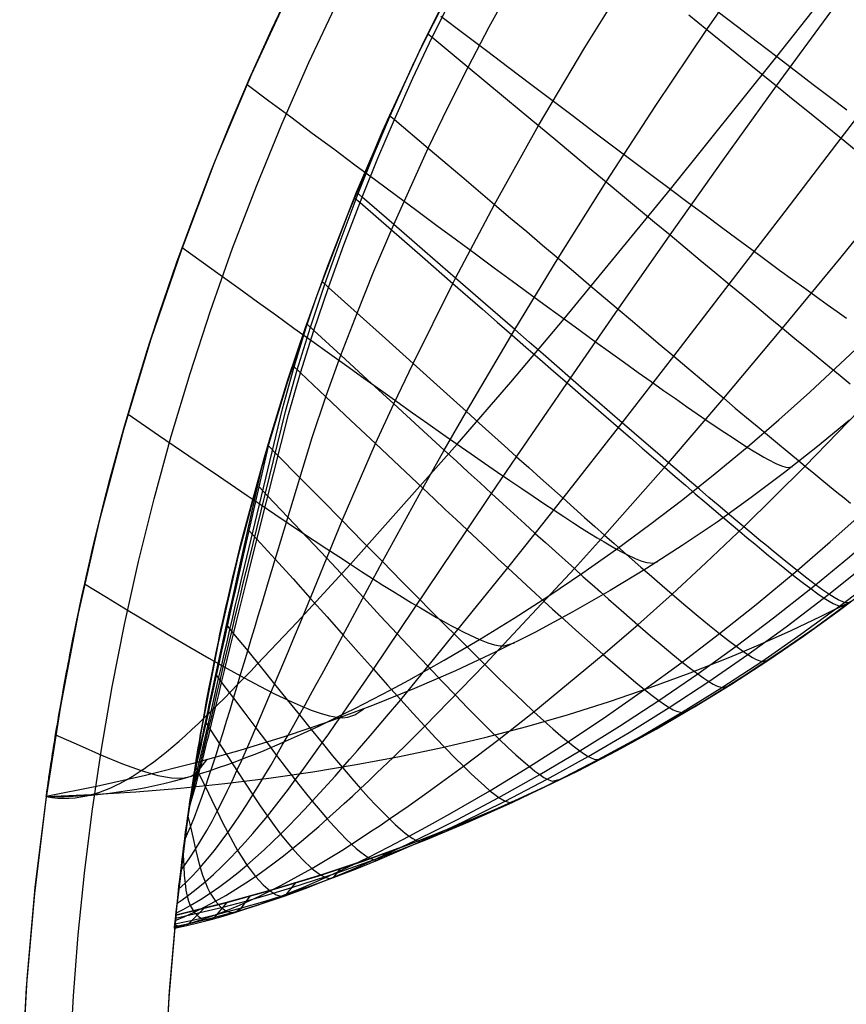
# Model space of a CAD drawing. Header units: millimetres. Extents: x -58 to 58, y -58 to 57.
# Tile 7 of 40: x -58 to -40, y 4 to 24. Entities that reach past the tile are written whole.
import ezdxf

# ---------------------------------------------------------------- set-up
doc = ezdxf.new("R2010")
doc.units = ezdxf.units.MM
doc.header["$MEASUREMENT"] = 0
doc.layers.add('Predefinito', color=5, linetype='Continuous')

msp = doc.modelspace()

# ---------------------------------------------------------------- linework, layer by layer
at = {"layer": 'Predefinito', "extrusion": (0.459919, 0.537098, 0.707107)}
for points in [[(50.868, 133.975), (50.178, 135.12), (49.511, 136.277), (48.868, 137.446), (48.249, 138.626), (47.653, 139.819), (47.082, 141.023), (46.534, 142.239), (46.011, 143.467), (45.512, 144.707), (45.037, 145.957), (44.589, 147.212), (44.166, 148.472), (43.769, 149.738), (43.396, 151.008), (43.048, 152.283), (42.723, 153.563), (42.143, 156.136), (41.65, 158.727), (41.239, 161.334), (40.905, 163.956), (40.642, 166.592), (40.443, 169.241), (40.302, 171.898), (40.211, 174.555), (40.149, 179.86), (40.182, 182.509), (40.269, 185.154), (40.419, 187.796), (40.642, 190.433), (40.947, 193.065), (41.134, 194.379), (41.345, 195.691), (41.581, 197.002), (41.844, 198.312), (42.135, 199.619), (42.453, 200.922), (42.798, 202.213), (43.171, 203.494), (43.572, 204.764), (44, 206.022), (44.457, 207.27), (44.942, 208.507), (45.456, 209.732), (45.998, 210.946), (46.567, 212.15), (47.165, 213.342), (47.79, 214.523), (48.443, 215.694)], [(44.755, 215.87), (44.15, 214.667), (43.573, 213.455), (43.022, 212.233), (42.498, 211.003), (42.001, 209.763), (41.531, 208.514), (41.087, 207.256), (40.67, 205.989), (40.279, 204.713), (39.913, 203.428), (39.574, 202.135), (39.259, 200.833), (38.969, 199.522), (38.704, 198.203), (38.462, 196.88), (38.245, 195.556), (37.879, 192.906), (37.598, 190.255), (37.392, 187.603), (37.255, 184.949), (37.176, 182.295), (37.149, 179.64), (37.215, 174.328), (37.307, 171.67), (37.446, 169.013), (37.641, 166.354), (37.898, 163.694), (38.223, 161.035), (38.621, 158.394), (39.095, 155.778), (39.648, 153.187), (40.284, 150.623), (41.006, 148.086), (41.399, 146.829), (41.815, 145.578), (42.253, 144.334), (42.714, 143.098), (43.199, 141.869), (43.706, 140.648), (44.237, 139.434), (44.792, 138.228), (45.371, 137.029), (45.973, 135.838), (46.6, 134.655), (47.251, 133.48)], [(48.443, 215.694), (47.341, 218.042), (46.177, 220.342), (44.955, 222.589), (43.675, 224.778)], [(42.85, 219.514), (43.823, 217.71), (44.755, 215.87)]]:
    msp.add_lwpolyline(points, dxfattribs=at)
at = {"layer": 'Predefinito'}
for points in [[(-48.257, 25.327), (-49.103, 23.647), (-49.89, 21.938), (-50.617, 20.203), (-51.284, 18.444), (-51.89, 16.662), (-52.435, 14.861), (-52.916, 13.043), (-53.335, 11.208), (-53.69, 9.361), (-53.981, 7.502), (-54.208, 5.634), (-54.37, 3.76), (-54.468, 1.881)], [(-51.806, 24.948), (-52.636, 23.145), (-53.403, 21.315), (-54.107, 19.459), (-54.747, 17.58), (-55.321, 15.679), (-55.829, 13.761), (-56.271, 11.825), (-56.645, 9.876), (-56.953, 7.915), (-57.192, 5.945), (-57.363, 3.967), (-57.466, 1.985)], [(-56.444, 2.519), (-56.373, 3.793), (-56.271, 5.077), (-56.14, 6.368), (-55.977, 7.667), (-55.783, 8.971), (-55.557, 10.281), (-55.298, 11.594), (-55.005, 12.911), (-54.679, 14.228), (-54.319, 15.546), (-53.925, 16.864), (-53.496, 18.179), (-53.032, 19.49), (-52.533, 20.797), (-51.999, 22.098), (-51.43, 23.391), (-50.827, 24.676)], [(-40.086, 15.882), (-40.76, 15.325), (-41.447, 14.783), (-42.148, 14.256), (-42.864, 13.743), (-43.595, 13.247), (-44.343, 12.766), (-45.108, 12.302), (-45.89, 11.855), (-46.691, 11.426), (-47.511, 11.014), (-48.352, 10.621), (-49.213, 10.246), (-50.096, 9.891), (-51.001, 9.556), (-51.929, 9.24), (-52.881, 8.945), (-53.858, 8.671), (-54.86, 8.419), (-55.888, 8.189), (-56.943, 7.981)], [(-40.086, 15.882), (-40.76, 15.325), (-41.447, 14.783), (-42.148, 14.256), (-42.864, 13.743), (-43.595, 13.247), (-44.343, 12.766), (-45.108, 12.302), (-45.89, 11.855), (-46.691, 11.426), (-47.511, 11.014), (-48.352, 10.621), (-49.213, 10.246), (-50.096, 9.891), (-51.001, 9.556), (-51.929, 9.24), (-52.881, 8.945), (-53.858, 8.671), (-54.86, 8.419), (-55.888, 8.189), (-56.943, 7.981)], [(-54.223, 5.487), (-53.202, 5.742), (-52.202, 6.018), (-51.225, 6.315), (-50.269, 6.633), (-49.334, 6.971), (-48.42, 7.329), (-47.526, 7.705), (-46.652, 8.101), (-45.797, 8.515), (-44.961, 8.946), (-44.145, 9.395), (-43.346, 9.86), (-42.565, 10.341), (-41.801, 10.837), (-41.054, 11.348), (-40.324, 11.874), (-39.609, 12.412)], [(-56.943, 7.981), (-57.179, 6.071), (-57.35, 4.154), (-57.457, 2.233), (-57.499, 0.31)], [(-54.223, 5.487), (-54.361, 3.891), (-54.452, 2.291)]]:
    msp.add_lwpolyline(points, dxfattribs=at)
at = {"layer": 'Predefinito', "extrusion": (0.878549, 0.273931, -0.391297)}
msp.add_lwpolyline([(30.223, 8.838), (30.21, 8.855)], dxfattribs=at)
at = {"layer": 'Predefinito', "extrusion": (0.892991, 0.246307, -0.376696)}
msp.add_lwpolyline([(27.978, 9.189), (27.914, 9.277)], dxfattribs=at)
at = {"layer": 'Predefinito', "extrusion": (0.908712, 0.215606, -0.35743)}
msp.add_lwpolyline([(25.459, 9.849), (25.357, 10.002)], dxfattribs=at)
at = {"layer": 'Predefinito', "extrusion": (0.257173, 0.960526, -0.106073)}
msp.add_lwpolyline([(45.224, 259.647), (41.489, 258.167)], dxfattribs=at)
at = {"layer": 'Predefinito', "extrusion": (-1.80615e-05, -7.77097e-06, 1)}
msp.add_lwpolyline([(-56.942, 7.981), (-56.001, 8.023), (-55.062, 8.081), (-54.128, 8.158), (-53.197, 8.252), (-52.271, 8.365), (-51.35, 8.497), (-50.436, 8.649), (-49.53, 8.82), (-48.631, 9.011), (-47.74, 9.221), (-46.859, 9.452), (-45.986, 9.703), (-45.124, 9.975), (-44.271, 10.266), (-43.43, 10.577), (-42.601, 10.907), (-41.953, 11.181), (-41.313, 11.467), (-40.681, 11.763), (-40.057, 12.071)], dxfattribs=at)
at = {"layer": 'Predefinito', "extrusion": (1, 0, 0)}
for points in [[(11.874, 260.294), (11.874, 60)], [(8.101, 267.276), (8.101, 60.002)], [(7.981, 60), (7.981, 274.061)], [(7.981, 60), (7.981, 35)], [(5.487, 274.186), (5.487, 60.009)]]:
    msp.add_lwpolyline(points, dxfattribs=at)
at = {"layer": 'Predefinito', "extrusion": (0.942536, 0.14918, -0.29895)}
msp.add_lwpolyline([(19.852, 12.748), (19.719, 13)], dxfattribs=at)
at = {"layer": 'Predefinito', "extrusion": (0.958783, 0.116596, -0.259113)}
msp.add_lwpolyline([(17.009, 15.167), (16.884, 15.434)], dxfattribs=at)
at = {"layer": 'Predefinito', "extrusion": (0.97391, 0.086163, -0.20994)}
msp.add_lwpolyline([(14.301, 18.412), (14.202, 18.646)], dxfattribs=at)
at = {"layer": 'Predefinito', "extrusion": (0.987344, 0.056693, -0.148116)}
msp.add_lwpolyline([(11.685, 22.692), (11.65, 22.783)], dxfattribs=at)
at = {"layer": 'Predefinito', "extrusion": (-0.000857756, 0.999628, -0.027269)}
msp.add_lwpolyline([(54.226, 56.19), (54.102, 60.138)], dxfattribs=at)
at = {"layer": 'Predefinito', "extrusion": (-0.006273, -0.001483, 0.999979)}
msp.add_lwpolyline([(-53.846, 5.576), (-53.846, 5.576)], dxfattribs=at)
at = {"layer": 'Predefinito'}
for points in [[(-43.885, 14.987, 37.601), (-42.725, 16.34, 37.369), (-41.49, 17.812, 37.154), (-40.261, 19.305, 36.976), (-39.039, 20.812, 36.834), (-36.617, 23.85, 36.649), (-34.205, 26.903, 36.589)], [(-56.943, 7.981, 43.333), (-56.823, 7.96, 43.139), (-56.703, 7.947, 42.945), (-56.582, 7.942, 42.75), (-56.46, 7.945, 42.557), (-56.338, 7.955, 42.364), (-56.215, 7.972, 42.173), (-56.091, 7.997, 41.984), (-55.967, 8.029, 41.797), (-55.842, 8.067, 41.612), (-55.716, 8.113, 41.431), (-55.59, 8.165, 41.254), (-55.463, 8.224, 41.08), (-55.399, 8.256, 40.995), (-55.335, 8.29, 40.911), (-55.271, 8.325, 40.828), (-55.207, 8.361, 40.746), (-55.143, 8.4, 40.666), (-55.078, 8.439, 40.587), (-55.013, 8.481, 40.509), (-54.948, 8.524, 40.433), (-54.883, 8.568, 40.359), (-54.818, 8.614, 40.286), (-54.752, 8.661, 40.214), (-54.686, 8.71, 40.144), (-54.62, 8.759, 40.076), (-54.554, 8.811, 40.008), (-54.488, 8.863, 39.943), (-54.422, 8.917, 39.879), (-54.288, 9.028, 39.755), (-54.154, 9.143, 39.637), (-54.02, 9.263, 39.525), (-53.885, 9.386, 39.418), (-53.75, 9.513, 39.317), (-53.614, 9.643, 39.222), (-53.477, 9.776, 39.133), (-53.341, 9.911, 39.049), (-53.204, 10.048, 38.97), (-53.066, 10.188, 38.897), (-52.929, 10.329, 38.83), (-52.791, 10.471, 38.768), (-52.652, 10.615, 38.711), (-52.514, 10.759, 38.659), (-52.375, 10.904, 38.612), (-52.236, 11.05, 38.569), (-51.958, 11.344, 38.494), (-51.679, 11.642, 38.431), (-50.56, 12.856, 38.236), (-48.317, 15.376, 37.805), (-47.195, 16.679, 37.615), (-46.075, 18.008, 37.453), (-43.841, 20.729, 37.178), (-41.613, 23.514, 36.982), (-39.386, 26.335, 36.865)], [(-47.112, 17.783, 32.119), (-46.202, 19.28, 31.92), (-45.194, 20.885, 31.738), (-44.153, 22.488, 31.589), (-43.081, 24.082, 31.472), (-41.981, 25.664, 31.382)], [(-41.187, 12.725, 46.333), (-40.491, 13.325, 46.245), (-39.806, 13.937, 46.163), (-39.083, 14.605, 46.081), (-38.371, 15.285, 46.006), (-36.98, 16.675, 45.877), (-35.633, 18.101, 45.774), (-34.325, 19.555, 45.696), (-33.054, 21.031, 45.641), (-31.813, 22.526, 45.608), (-30.597, 24.043, 45.597), (-29.405, 25.583, 45.608)], [(-48.353, 18.864, 30.584), (-47.536, 20.412, 30.414), (-46.612, 22.064, 30.258), (-45.64, 23.707, 30.133), (-44.625, 25.334, 30.034)], [(-42.303, 13.64, 41.83), (-41.015, 14.914, 41.618), (-39.663, 16.315, 41.421), (-38.339, 17.749, 41.259), (-37.042, 19.21, 41.128), (-35.772, 20.691, 41.029), (-34.525, 22.187, 40.959), (-33.295, 23.697, 40.917), (-32.082, 25.22, 40.904)], [(-56.943, 7.981, 35), (-56.943, 7.986, 34.826), (-56.941, 7.995, 34.652), (-56.939, 8.01, 34.478), (-56.937, 8.03, 34.304), (-56.933, 8.055, 34.13), (-56.928, 8.087, 33.955), (-56.926, 8.105, 33.868), (-56.923, 8.125, 33.781), (-56.92, 8.146, 33.694), (-56.917, 8.169, 33.607), (-56.913, 8.194, 33.52), (-56.909, 8.221, 33.433), (-56.905, 8.249, 33.346), (-56.901, 8.28, 33.258), (-56.896, 8.312, 33.171), (-56.891, 8.347, 33.084), (-56.886, 8.383, 32.997), (-56.88, 8.422, 32.91), (-56.874, 8.463, 32.822), (-56.867, 8.506, 32.735), (-56.861, 8.551, 32.648), (-56.853, 8.599, 32.561), (-56.846, 8.65, 32.473), (-56.838, 8.703, 32.386), (-56.829, 8.759, 32.299), (-56.82, 8.818, 32.212), (-56.81, 8.88, 32.125), (-56.8, 8.944, 32.038), (-56.789, 9.012, 31.951), (-56.778, 9.084, 31.864), (-56.766, 9.158, 31.777), (-56.753, 9.237, 31.689), (-56.74, 9.319, 31.602), (-56.725, 9.406, 31.515), (-56.71, 9.496, 31.428), (-56.694, 9.592, 31.341), (-56.677, 9.692, 31.254), (-56.659, 9.798, 31.167), (-56.64, 9.91, 31.08), (-56.619, 10.029, 30.993), (-56.596, 10.156, 30.906), (-56.571, 10.292, 30.819), (-56.545, 10.437, 30.732), (-56.53, 10.515, 30.688), (-56.515, 10.595, 30.645), (-56.5, 10.68, 30.601), (-56.483, 10.768, 30.558), (-56.465, 10.86, 30.514), (-56.446, 10.958, 30.471), (-56.426, 11.06, 30.427), (-56.405, 11.168, 30.384), (-56.382, 11.284, 30.34), (-56.357, 11.407, 30.297), (-56.33, 11.539, 30.254), (-56.301, 11.683, 30.21), (-56.268, 11.841, 30.167), (-56.23, 12.017, 30.123), (-56.187, 12.216, 30.08), (-56.136, 12.45, 30.036), (-56.106, 12.586, 30.015), (-56.071, 12.74, 29.993), (-56.03, 12.92, 29.972), (-55.977, 13.146, 29.95), (-55.9, 13.469, 29.929), (-55.84, 13.715, 29.919), (-55.746, 14.092, 29.911), (-55.599, 14.663, 29.911), (-55.314, 15.705, 29.937), (-55.057, 16.582, 29.977), (-54.815, 17.365, 30.024), (-54.759, 17.541, 30.029), (-54.573, 18.113, 30.029), (-54.201, 19.196, 30.021), (-53.842, 20.181, 30.009), (-53.481, 21.119, 29.996), (-53.098, 22.065, 29.983), (-52.677, 23.052, 29.972), (-52.21, 24.091, 29.963), (-51.699, 25.168, 29.956)], [(-40.799, 12.426, 48.643), (-40.086, 13.015, 48.569), (-39.385, 13.616, 48.5), (-38.647, 14.274, 48.432), (-37.922, 14.944, 48.369), (-37.21, 15.626, 48.312), (-36.51, 16.318, 48.261), (-35.146, 17.731, 48.175), (-33.828, 19.175, 48.11), (-32.551, 20.642, 48.065), (-31.307, 22.131, 48.038), (-30.092, 23.642, 48.029), (-28.904, 25.181, 48.038)], [(-49.649, 19.991, 29.193), (-48.927, 21.592, 29.057), (-48.516, 22.444, 28.993), (-48.089, 23.292, 28.935), (-47.647, 24.137, 28.883), (-47.189, 24.976, 28.838)], [(-44.858, 15.826, 35.632), (-43.775, 17.224, 35.402), (-42.61, 18.738, 35.19), (-41.438, 20.265, 35.014), (-40.263, 21.8, 34.874), (-37.9, 24.872, 34.691)], [(-40.517, 12.227, 50.953), (-39.792, 12.806, 50.894), (-39.081, 13.4, 50.839), (-38.332, 14.049, 50.785), (-37.598, 14.712, 50.735), (-36.877, 15.387, 50.69), (-36.171, 16.074, 50.649), (-34.797, 17.477, 50.582), (-33.473, 18.913, 50.531), (-32.194, 20.373, 50.495), (-30.95, 21.854, 50.474), (-29.738, 23.36, 50.467), (-28.553, 24.896, 50.474)], [(-50.429, 20.667, 28.44), (-49.783, 22.179, 28.354), (-49.017, 23.823, 28.268), (-48.558, 24.747, 28.226)], [(-50.313, 20.566, 28.549), (-49.983, 21.383, 28.488), (-49.638, 22.194, 28.433), (-49.25, 23.059, 28.378), (-48.844, 23.919, 28.33), (-48.421, 24.775, 28.286)], [(-45.941, 16.764, 33.8), (-44.942, 18.211, 33.581), (-43.853, 19.77, 33.38), (-42.745, 21.334, 33.214), (-41.62, 22.898, 33.082), (-40.479, 24.456, 32.982)], [(-42.871, 24.477, 35.347), (-42.438, 24.145, 35.875), (-42.018, 23.824, 36.42), (-41.613, 23.514, 36.982), (-41.222, 23.216, 37.562), (-40.846, 22.929, 38.158), (-40.485, 22.655, 38.77), (-40.139, 22.393, 39.396)], [(-40.193, 12.055, 55.53), (-39.457, 12.623, 55.501), (-38.734, 13.206, 55.474), (-37.976, 13.846, 55.448), (-37.234, 14.5, 55.424), (-36.507, 15.168, 55.402), (-35.795, 15.847, 55.383), (-34.416, 17.237, 55.351), (-33.092, 18.66, 55.327), (-31.817, 20.108, 55.31), (-30.58, 21.577, 55.3), (-29.375, 23.071, 55.297), (-28.199, 24.597, 55.3)], [(-48.663, 24.366, 31.821), (-48.18, 24, 32.23), (-47.704, 23.64, 32.654), (-47.235, 23.285, 33.094), (-46.774, 22.937, 33.55), (-46.323, 22.596, 34.021), (-45.881, 22.262, 34.507), (-45.449, 21.937, 35.009), (-45.029, 21.621, 35.528), (-44.62, 21.313, 36.062), (-44.224, 21.016, 36.612), (-43.841, 20.729, 37.178), (-43.471, 20.454, 37.761), (-43.116, 20.189, 38.359), (-42.775, 19.935, 38.971), (-42.448, 19.693, 39.598), (-42.135, 19.462, 40.237), (-41.836, 19.242, 40.89), (-41.552, 19.033, 41.554), (-41.281, 18.836, 42.228), (-41.025, 18.65, 42.913), (-40.784, 18.475, 43.607), (-40.557, 18.312, 44.31), (-40.344, 18.16, 45.021), (-40.146, 18.02, 45.739)], [(-43.46, 24.389, 31.096), (-43.081, 24.082, 31.472), (-42.707, 23.779, 31.858), (-42.339, 23.48, 32.255), (-41.976, 23.187, 32.663), (-41.62, 22.898, 33.082), (-41.27, 22.615, 33.513), (-40.927, 22.337, 33.955), (-40.591, 22.065, 34.409), (-40.263, 21.8, 34.874), (-39.943, 21.541, 35.35)], [(-48.935, 23.994, 28.26), (-48.844, 23.919, 28.33), (-48.089, 23.292, 28.935), (-47.345, 22.673, 29.578), (-46.977, 22.368, 29.913), (-46.612, 22.064, 30.258), (-46.252, 21.764, 30.614), (-45.895, 21.467, 30.978), (-45.542, 21.174, 31.353), (-45.194, 20.885, 31.738), (-44.851, 20.599, 32.133), (-44.513, 20.318, 32.538), (-44.18, 20.041, 32.954), (-43.853, 19.77, 33.38), (-43.532, 19.503, 33.816), (-43.218, 19.242, 34.263), (-42.91, 18.987, 34.721), (-42.61, 18.738, 35.19), (-42.317, 18.495, 35.668), (-42.032, 18.26, 36.155), (-41.757, 18.032, 36.651), (-41.49, 17.812, 37.154), (-41.231, 17.599, 37.665), (-40.982, 17.393, 38.183), (-40.741, 17.195, 38.707), (-40.508, 17.004, 39.238), (-40.284, 16.821, 39.776), (-40.069, 16.645, 40.319)], [(-50.396, 20.639, 28.471), (-50.069, 21.457, 28.412), (-49.727, 22.27, 28.357), (-49.223, 23.397, 28.289)], [(-52.73, 22.93, 30), (-52.27, 22.587, 30.363), (-51.813, 22.247, 30.739), (-51.359, 21.909, 31.128), (-50.909, 21.575, 31.531), (-50.464, 21.244, 31.947), (-50.025, 20.918, 32.378), (-49.592, 20.596, 32.822), (-49.165, 20.28, 33.28), (-48.746, 19.97, 33.751), (-48.335, 19.667, 34.237), (-47.933, 19.37, 34.737), (-47.54, 19.081, 35.252), (-47.157, 18.799, 35.78), (-46.785, 18.526, 36.323), (-46.424, 18.262, 36.881), (-46.075, 18.008, 37.453), (-45.739, 17.763, 38.039), (-45.415, 17.528, 38.64), (-45.104, 17.304, 39.253), (-44.806, 17.09, 39.88), (-44.52, 16.885, 40.518), (-44.247, 16.691, 41.168), (-43.987, 16.507, 41.828), (-43.74, 16.334, 42.498), (-43.506, 16.17, 43.177), (-43.285, 16.017, 43.864), (-43.077, 15.874, 44.56), (-42.882, 15.742, 45.262), (-42.7, 15.62, 45.971), (-42.531, 15.508, 46.686), (-42.376, 15.407, 47.405), (-42.234, 15.316, 48.129), (-42.105, 15.236, 48.857), (-41.988, 15.166, 49.588), (-41.884, 15.105, 50.322), (-41.79, 15.053, 51.059), (-41.634, 14.973, 52.539), (-41.515, 14.921, 54.027), (-41.425, 14.894, 55.519), (-41.361, 14.886, 57.014), (-41.283, 14.91, 60)], [(-49.738, 22.279, 28.348), (-49.638, 22.194, 28.433), (-48.927, 21.592, 29.057), (-48.225, 20.997, 29.717), (-47.536, 20.412, 30.414), (-47.197, 20.124, 30.776), (-46.861, 19.839, 31.148), (-46.529, 19.558, 31.529), (-46.202, 19.28, 31.92), (-45.879, 19.006, 32.321), (-45.562, 18.737, 32.731), (-45.249, 18.472, 33.151), (-44.942, 18.211, 33.581), (-44.641, 17.956, 34.021), (-44.346, 17.706, 34.471), (-44.057, 17.462, 34.932), (-43.775, 17.224, 35.402), (-43.5, 16.992, 35.882), (-43.234, 16.767, 36.37), (-42.975, 16.55, 36.865), (-42.725, 16.34, 37.369), (-42.483, 16.136, 37.879), (-42.25, 15.94, 38.395), (-42.024, 15.752, 38.918), (-41.806, 15.57, 39.447), (-41.597, 15.395, 39.982), (-41.395, 15.227, 40.522), (-41.201, 15.067, 41.068), (-41.015, 14.914, 41.618), (-40.837, 14.767, 42.173), (-40.666, 14.628, 42.732), (-40.504, 14.495, 43.295), (-40.349, 14.37, 43.862), (-40.201, 14.251, 44.433), (-40.062, 14.14, 45.006)], [(-53.953, 7.698, 32.065), (-53.899, 7.88, 31.874), (-53.845, 8.068, 31.691), (-53.792, 8.259, 31.516), (-53.74, 8.455, 31.348), (-53.71, 8.567, 31.258), (-53.681, 8.68, 31.169), (-53.651, 8.794, 31.083), (-53.622, 8.91, 31), (-53.592, 9.027, 30.919), (-53.563, 9.145, 30.84), (-53.533, 9.264, 30.763), (-53.503, 9.384, 30.689), (-53.474, 9.505, 30.618), (-53.444, 9.626, 30.549), (-53.384, 9.873, 30.417), (-53.323, 10.122, 30.295), (-53.262, 10.374, 30.182), (-53.2, 10.628, 30.079), (-53.138, 10.884, 29.984), (-53.075, 11.14, 29.899), (-53.012, 11.397, 29.822), (-52.949, 11.652, 29.754), (-52.887, 11.906, 29.692), (-52.825, 12.158, 29.638), (-52.763, 12.408, 29.589), (-52.642, 12.9, 29.505), (-51.861, 16, 29.064), (-51.609, 16.874, 28.935), (-51.327, 17.766, 28.817), (-51.019, 18.669, 28.717), (-50.696, 19.564, 28.632), (-50.313, 20.566, 28.549)], [(-53.934, 7.833, 31.857), (-53.889, 7.993, 31.696), (-53.845, 8.155, 31.541), (-53.801, 8.321, 31.392), (-53.758, 8.49, 31.249), (-53.729, 8.602, 31.158), (-53.701, 8.716, 31.07), (-53.672, 8.83, 30.984), (-53.644, 8.946, 30.9), (-53.615, 9.063, 30.819), (-53.586, 9.182, 30.741), (-53.558, 9.301, 30.664), (-53.529, 9.421, 30.591), (-53.5, 9.543, 30.519), (-53.471, 9.665, 30.45), (-53.412, 9.912, 30.319), (-53.353, 10.162, 30.197), (-53.294, 10.415, 30.085), (-53.234, 10.67, 29.982), (-53.173, 10.927, 29.888), (-53.111, 11.185, 29.803), (-53.05, 11.442, 29.727), (-52.989, 11.698, 29.659), (-52.928, 11.953, 29.598), (-52.867, 12.206, 29.544), (-52.807, 12.457, 29.495), (-52.688, 12.951, 29.413), (-51.924, 16.061, 28.978), (-51.676, 16.937, 28.851), (-51.398, 17.832, 28.734), (-51.095, 18.737, 28.636), (-50.776, 19.634, 28.552), (-50.396, 20.639, 28.471)], [(-52.226, 15.578, 28.869), (-51.87, 16.726, 28.762), (-51.503, 17.823, 28.653), (-51.037, 19.118, 28.546), (-50.429, 20.667, 28.44)], [(-50.475, 20.551, 28.448), (-50.358, 20.45, 28.558), (-49.699, 19.876, 29.203), (-49.049, 19.31, 29.883), (-48.41, 18.753, 30.598), (-48.096, 18.479, 30.968), (-47.785, 18.208, 31.348), (-47.478, 17.94, 31.736), (-47.175, 17.676, 32.134), (-46.877, 17.416, 32.541), (-46.583, 17.16, 32.957), (-46.295, 16.909, 33.382), (-46.011, 16.662, 33.817), (-45.733, 16.42, 34.261), (-45.461, 16.183, 34.715), (-45.195, 15.952, 35.178), (-44.935, 15.727, 35.65), (-44.682, 15.508, 36.131), (-44.436, 15.296, 36.62), (-44.198, 15.09, 37.116), (-43.968, 14.892, 37.619), (-43.746, 14.7, 38.128), (-43.531, 14.516, 38.643), (-43.323, 14.338, 39.164), (-43.123, 14.167, 39.69), (-42.93, 14.003, 40.222), (-42.745, 13.846, 40.759), (-42.567, 13.695, 41.301), (-42.396, 13.551, 41.847), (-42.232, 13.414, 42.397), (-42.076, 13.284, 42.951), (-41.927, 13.16, 43.509), (-41.784, 13.043, 44.07), (-41.521, 12.828, 45.202), (-41.286, 12.641, 46.345), (-41.079, 12.479, 47.498), (-40.901, 12.344, 48.654), (-40.749, 12.234, 49.809), (-40.621, 12.146, 50.962), (-40.514, 12.078, 52.112), (-40.427, 12.029, 53.258), (-40.299, 11.975, 55.534), (-40.217, 11.968, 57.783), (-40.164, 11.992, 60)], [(-40.112, 12.047, 57.781), (-40.193, 12.055, 55.53), (-40.322, 12.109, 53.251), (-40.41, 12.159, 52.104), (-40.517, 12.227, 50.953), (-40.646, 12.315, 49.799), (-40.799, 12.426, 48.643), (-40.979, 12.562, 47.486), (-41.187, 12.725, 46.333), (-41.423, 12.914, 45.189), (-41.688, 13.129, 44.056), (-41.831, 13.247, 43.494), (-41.981, 13.371, 42.936), (-42.139, 13.502, 42.381), (-42.303, 13.64, 41.83), (-42.475, 13.785, 41.284), (-42.655, 13.936, 40.742), (-42.841, 14.094, 40.205), (-43.035, 14.259, 39.673), (-43.236, 14.431, 39.146), (-43.445, 14.609, 38.625), (-43.661, 14.795, 38.11), (-43.885, 14.987, 37.601), (-44.117, 15.186, 37.098), (-44.356, 15.393, 36.602), (-44.603, 15.606, 36.113), (-44.858, 15.826, 35.632), (-45.119, 16.052, 35.16), (-45.387, 16.284, 34.697), (-45.661, 16.521, 34.244), (-45.941, 16.764, 33.8), (-46.226, 17.012, 33.366), (-46.516, 17.265, 32.941), (-46.812, 17.522, 32.525), (-47.112, 17.783, 32.119), (-47.416, 18.048, 31.722), (-47.725, 18.317, 31.333), (-48.037, 18.589, 30.954), (-48.353, 18.864, 30.584), (-48.996, 19.422, 29.871), (-49.649, 19.991, 29.193), (-50.313, 20.566, 28.549), (-50.429, 20.667, 28.44)], [(-54.041, 7.059, 33.312), (-53.978, 7.201, 33.139), (-53.916, 7.346, 32.97), (-53.835, 7.547, 32.752), (-53.756, 7.753, 32.543), (-53.679, 7.964, 32.344), (-53.603, 8.18, 32.154), (-53.528, 8.4, 31.974), (-53.454, 8.625, 31.803), (-53.38, 8.854, 31.642), (-53.307, 9.086, 31.49), (-53.233, 9.322, 31.347), (-53.16, 9.562, 31.213), (-53.086, 9.803, 31.089), (-53.012, 10.048, 30.973), (-52.938, 10.294, 30.867), (-52.864, 10.541, 30.769), (-52.789, 10.79, 30.68), (-52.715, 11.038, 30.6), (-52.64, 11.285, 30.527), (-52.567, 11.531, 30.462), (-52.493, 11.775, 30.403), (-52.421, 12.017, 30.35), (-52.278, 12.495, 30.258), (-51.362, 15.517, 29.769), (-51.074, 16.372, 29.628), (-50.758, 17.245, 29.498), (-50.418, 18.129, 29.386), (-50.065, 19.006, 29.288), (-49.649, 19.991, 29.193)], [(-54.089, 19.509, 30), (-53.294, 18.933, 30.809), (-52.9, 18.649, 31.231), (-52.51, 18.368, 31.665), (-52.125, 18.089, 32.11), (-51.744, 17.815, 32.568), (-51.368, 17.545, 33.037), (-50.998, 17.279, 33.518), (-50.635, 17.019, 34.011), (-50.278, 16.764, 34.516), (-49.929, 16.515, 35.033), (-49.588, 16.272, 35.563), (-49.256, 16.037, 36.105), (-48.933, 15.809, 36.659), (-48.62, 15.588, 37.226), (-48.317, 15.376, 37.805), (-48.025, 15.172, 38.397), (-47.743, 14.977, 39.001), (-47.473, 14.791, 39.616), (-47.214, 14.613, 40.243), (-46.966, 14.444, 40.879), (-46.728, 14.284, 41.525), (-46.502, 14.133, 42.18), (-46.287, 13.991, 42.844), (-46.084, 13.857, 43.516), (-45.891, 13.733, 44.195), (-45.71, 13.617, 44.88), (-45.54, 13.51, 45.572), (-45.381, 13.413, 46.269), (-45.234, 13.324, 46.971), (-45.098, 13.244, 47.678), (-44.973, 13.174, 48.388), (-44.86, 13.112, 49.101), (-44.758, 13.059, 49.818), (-44.584, 12.977, 51.258), (-44.445, 12.922, 52.707), (-44.337, 12.89, 54.161), (-44.191, 12.881, 57.081), (-44.107, 12.915, 60)], [(-54.12, 6.43, 35.199), (-53.994, 6.601, 34.966), (-53.931, 6.692, 34.85), (-53.808, 6.878, 34.624), (-53.689, 7.07, 34.408), (-53.574, 7.266, 34.2), (-53.463, 7.466, 34.002), (-53.355, 7.67, 33.813), (-53.249, 7.878, 33.632), (-53.145, 8.09, 33.461), (-53.042, 8.305, 33.298), (-52.94, 8.523, 33.145), (-52.84, 8.744, 33), (-52.74, 8.968, 32.863), (-52.641, 9.194, 32.735), (-52.542, 9.422, 32.616), (-52.444, 9.651, 32.505), (-52.346, 9.881, 32.403), (-52.248, 10.112, 32.308), (-52.15, 10.342, 32.222), (-52.053, 10.573, 32.143), (-51.957, 10.802, 32.071), (-51.862, 11.03, 32.006), (-51.768, 11.257, 31.945), (-51.582, 11.705, 31.839), (-50.732, 13.775, 31.431), (-50.034, 15.391, 31.107), (-49.65, 16.226, 30.956), (-49.246, 17.073, 30.821), (-48.41, 18.753, 30.598), (-48.353, 18.864, 30.584)], [(-51.155, 18.791, 28.571), (-51.019, 18.669, 28.717), (-50.418, 18.129, 29.386), (-49.827, 17.596, 30.087), (-49.246, 17.073, 30.821), (-48.678, 16.561, 31.589), (-48.4, 16.31, 31.986), (-48.125, 16.062, 32.391), (-47.855, 15.818, 32.805), (-47.589, 15.579, 33.227), (-47.327, 15.343, 33.658), (-47.071, 15.113, 34.097), (-46.819, 14.887, 34.546), (-46.573, 14.666, 35.003), (-46.333, 14.451, 35.468), (-46.098, 14.241, 35.943), (-45.869, 14.038, 36.425), (-45.648, 13.841, 36.914), (-45.433, 13.65, 37.41), (-45.226, 13.466, 37.912), (-45.025, 13.289, 38.42), (-44.832, 13.118, 38.933), (-44.645, 12.954, 39.451), (-44.465, 12.797, 39.975), (-44.291, 12.645, 40.503), (-44.124, 12.501, 41.036), (-43.811, 12.23, 42.113), (-43.523, 11.985, 43.206), (-43.261, 11.765, 44.313), (-43.025, 11.57, 45.431), (-42.814, 11.4, 46.558), (-42.629, 11.255, 47.694), (-42.468, 11.134, 48.833), (-42.332, 11.036, 49.97), (-42.218, 10.959, 51.105), (-42.122, 10.901, 52.237), (-42.043, 10.86, 53.365), (-41.926, 10.817, 55.604), (-41.792, 10.843, 60.001)], [(-53.91, 7.997, 31.628), (-53.876, 8.126, 31.503), (-53.842, 8.257, 31.382), (-53.809, 8.39, 31.264), (-53.775, 8.526, 31.15), (-53.748, 8.638, 31.059), (-53.72, 8.752, 30.971), (-53.692, 8.867, 30.886), (-53.665, 8.983, 30.802), (-53.637, 9.101, 30.721), (-53.609, 9.219, 30.643), (-53.581, 9.339, 30.567), (-53.554, 9.459, 30.493), (-53.525, 9.581, 30.422), (-53.497, 9.704, 30.353), (-53.44, 9.952, 30.222), (-53.383, 10.203, 30.101), (-53.325, 10.456, 29.989), (-53.266, 10.712, 29.886), (-53.207, 10.97, 29.793), (-53.147, 11.229, 29.708), (-53.087, 11.487, 29.633), (-53.027, 11.745, 29.565), (-52.968, 12.001, 29.505), (-52.908, 12.254, 29.451), (-52.85, 12.506, 29.404), (-52.733, 13.002, 29.323), (-51.985, 16.121, 28.894), (-51.742, 17, 28.769), (-51.468, 17.897, 28.654), (-51.372, 18.194, 28.62)], [(-54.165, 6.032, 36.96), (-54.031, 6.158, 36.771), (-53.869, 6.322, 36.544), (-53.711, 6.493, 36.324), (-53.559, 6.669, 36.112), (-53.412, 6.85, 35.909), (-53.27, 7.035, 35.715), (-53.132, 7.224, 35.529), (-52.997, 7.416, 35.351), (-52.865, 7.612, 35.181), (-52.735, 7.812, 35.02), (-52.607, 8.014, 34.867), (-52.481, 8.218, 34.723), (-52.356, 8.425, 34.586), (-52.233, 8.634, 34.458), (-52.111, 8.844, 34.337), (-51.989, 9.055, 34.224), (-51.869, 9.267, 34.12), (-51.749, 9.48, 34.022), (-51.63, 9.693, 33.933), (-51.511, 9.905, 33.85), (-51.394, 10.118, 33.774), (-51.277, 10.329, 33.703), (-51.161, 10.54, 33.638), (-50.934, 10.958, 33.522), (-49.887, 12.913, 33.066), (-49.042, 14.456, 32.71), (-48.592, 15.253, 32.542), (-48.125, 16.062, 32.391), (-47.112, 17.783, 32.119)], [(-51.475, 17.903, 28.646), (-51.327, 17.766, 28.817), (-50.758, 17.245, 29.498), (-50.199, 16.731, 30.211), (-49.65, 16.226, 30.956), (-49.114, 15.733, 31.733), (-48.592, 15.253, 32.542), (-48.336, 15.018, 32.959), (-48.086, 14.788, 33.385), (-47.839, 14.562, 33.818), (-47.597, 14.34, 34.26), (-47.36, 14.124, 34.711), (-47.128, 13.912, 35.169), (-46.902, 13.706, 35.636), (-46.681, 13.505, 36.111), (-46.466, 13.31, 36.594), (-46.257, 13.122, 37.083), (-46.056, 12.94, 37.579), (-45.86, 12.764, 38.08), (-45.672, 12.595, 38.587), (-45.49, 12.432, 39.098), (-45.314, 12.276, 39.615), (-45.145, 12.125, 40.137), (-44.825, 11.844, 41.193), (-44.531, 11.587, 42.265), (-44.261, 11.355, 43.351), (-44.015, 11.147, 44.45), (-43.793, 10.963, 45.56), (-43.596, 10.803, 46.679), (-43.422, 10.667, 47.805), (-43.272, 10.555, 48.934), (-43.144, 10.464, 50.062), (-43.037, 10.394, 51.187), (-42.948, 10.341, 52.308), (-42.874, 10.304, 53.425), (-42.763, 10.268, 55.644), (-42.631, 10.299, 60.001)], [(-56.943, 7.981, 51.667), (-56.754, 7.979, 51.559), (-56.565, 7.981, 51.451), (-56.375, 7.988, 51.344), (-56.185, 7.998, 51.237), (-55.996, 8.011, 51.13), (-55.806, 8.029, 51.025), (-55.616, 8.05, 50.92), (-55.425, 8.075, 50.817), (-55.235, 8.103, 50.715), (-55.045, 8.136, 50.615), (-54.854, 8.171, 50.516), (-54.664, 8.211, 50.42), (-54.473, 8.254, 50.326), (-54.282, 8.301, 50.234), (-54.091, 8.351, 50.145), (-53.9, 8.405, 50.059), (-53.709, 8.462, 49.976), (-53.518, 8.522, 49.896), (-53.326, 8.586, 49.819), (-53.135, 8.653, 49.745), (-52.944, 8.723, 49.674), (-52.752, 8.796, 49.607), (-52.561, 8.871, 49.542), (-52.37, 8.949, 49.48), (-51.988, 9.111, 49.365), (-51.606, 9.282, 49.261), (-51.225, 9.459, 49.169), (-50.845, 9.643, 49.088), (-50.466, 9.831, 49.018), (-50.089, 10.024, 48.958), (-49.712, 10.222, 48.905), (-49.337, 10.424, 48.858), (-48.591, 10.841, 48.778), (-47.852, 11.275, 48.704), (-47.12, 11.726, 48.627), (-46.397, 12.193, 48.546), (-45.681, 12.675, 48.465), (-44.973, 13.174, 48.388), (-44.275, 13.688, 48.316), (-43.586, 14.216, 48.249), (-42.905, 14.759, 48.187), (-42.234, 15.316, 48.129), (-41.572, 15.886, 48.074), (-40.919, 16.469, 48.022), (-39.639, 17.669, 47.928)], [(-51.771, 17.029, 28.731), (-51.609, 16.874, 28.935), (-51.074, 16.372, 29.628), (-50.549, 15.877, 30.352), (-50.034, 15.391, 31.107), (-49.531, 14.917, 31.892), (-49.042, 14.456, 32.71), (-48.804, 14.23, 33.13), (-48.569, 14.009, 33.559), (-48.339, 13.793, 33.995), (-48.113, 13.58, 34.439), (-47.891, 13.373, 34.891), (-47.675, 13.171, 35.351), (-47.463, 12.973, 35.819), (-47.257, 12.782, 36.295), (-47.057, 12.596, 36.778), (-46.862, 12.416, 37.267), (-46.674, 12.243, 37.762), (-46.492, 12.076, 38.262), (-46.317, 11.915, 38.767), (-46.147, 11.761, 39.277), (-45.826, 11.47, 40.311), (-45.529, 11.203, 41.362), (-45.255, 10.961, 42.428), (-45.004, 10.742, 43.507), (-44.775, 10.546, 44.598), (-44.57, 10.374, 45.699), (-44.386, 10.225, 46.809), (-44.225, 10.099, 47.925), (-44.086, 9.995, 49.044), (-43.968, 9.912, 50.161), (-43.869, 9.849, 51.275), (-43.787, 9.802, 52.385), (-43.718, 9.769, 53.491), (-43.615, 9.741, 55.688), (-43.486, 9.776, 60.001)], [(-54.198, 5.74, 38.733), (-54.091, 5.813, 38.611), (-53.986, 5.889, 38.49), (-53.796, 6.034, 38.273), (-53.611, 6.187, 38.062), (-53.432, 6.345, 37.859), (-53.258, 6.508, 37.664), (-53.09, 6.676, 37.476), (-52.926, 6.848, 37.296), (-52.766, 7.023, 37.124), (-52.609, 7.202, 36.96), (-52.455, 7.384, 36.803), (-52.303, 7.569, 36.654), (-52.154, 7.756, 36.512), (-52.006, 7.945, 36.378), (-51.861, 8.136, 36.252), (-51.717, 8.328, 36.132), (-51.574, 8.521, 36.021), (-51.433, 8.715, 35.916), (-51.293, 8.909, 35.819), (-51.154, 9.104, 35.728), (-51.016, 9.299, 35.644), (-50.878, 9.494, 35.566), (-50.742, 9.689, 35.494), (-50.606, 9.883, 35.426), (-50.34, 10.27, 35.303), (-50.078, 10.652, 35.194), (-48.113, 13.58, 34.439), (-47.597, 14.34, 34.26), (-47.071, 15.113, 34.097), (-45.941, 16.764, 33.8)], [(-55.227, 16.007, 30), (-54.584, 15.566, 30.896), (-53.951, 15.132, 31.829), (-53.331, 14.709, 32.8), (-52.728, 14.299, 33.809), (-52.434, 14.101, 34.328), (-52.146, 13.907, 34.857), (-51.864, 13.717, 35.395), (-51.588, 13.533, 35.943), (-51.32, 13.355, 36.502), (-51.058, 13.182, 37.07), (-50.805, 13.016, 37.648), (-50.56, 12.856, 38.236), (-50.324, 12.704, 38.835), (-50.096, 12.558, 39.443), (-49.877, 12.42, 40.06), (-49.668, 12.289, 40.686), (-49.467, 12.165, 41.32), (-49.275, 12.048, 41.962), (-49.092, 11.938, 42.611), (-48.917, 11.835, 43.267), (-48.752, 11.74, 43.93), (-48.596, 11.652, 44.598), (-48.45, 11.571, 45.272), (-48.312, 11.497, 45.95), (-48.183, 11.431, 46.633), (-48.064, 11.372, 47.32), (-47.852, 11.275, 48.704), (-47.677, 11.208, 50.099), (-47.535, 11.166, 51.501), (-47.42, 11.145, 52.911), (-47.33, 11.14, 54.325), (-47.116, 11.209, 60)], [(-54.22, 5.528, 40.53), (-54.069, 5.608, 40.383), (-53.92, 5.691, 40.238), (-53.709, 5.818, 40.033), (-53.503, 5.952, 39.835), (-53.302, 6.092, 39.644), (-53.107, 6.238, 39.459), (-52.917, 6.388, 39.282), (-52.732, 6.542, 39.111), (-52.55, 6.7, 38.948), (-52.372, 6.862, 38.791), (-52.197, 7.026, 38.642), (-52.025, 7.193, 38.499), (-51.855, 7.363, 38.364), (-51.688, 7.535, 38.235), (-51.523, 7.708, 38.113), (-51.36, 7.882, 37.998), (-51.199, 8.058, 37.89), (-51.04, 8.234, 37.788), (-50.882, 8.41, 37.693), (-50.725, 8.587, 37.605), (-50.569, 8.765, 37.522), (-50.413, 8.943, 37.445), (-50.105, 9.3, 37.305), (-49.802, 9.657, 37.181), (-49.505, 10.011, 37.07), (-47.257, 12.782, 36.295), (-46.681, 13.505, 36.111), (-46.098, 14.241, 35.943), (-44.858, 15.826, 35.632)], [(-53.862, 8.312, 31.238), (-53.841, 8.448, 31.089), (-53.818, 8.592, 30.941), (-53.806, 8.667, 30.866), (-53.794, 8.746, 30.792), (-53.78, 8.828, 30.718), (-53.766, 8.913, 30.643), (-53.752, 9.001, 30.569), (-53.736, 9.092, 30.495), (-53.72, 9.187, 30.42), (-53.703, 9.287, 30.346), (-53.685, 9.39, 30.272), (-53.666, 9.499, 30.197), (-53.646, 9.613, 30.123), (-53.624, 9.732, 30.049), (-53.601, 9.857, 29.975), (-53.577, 9.99, 29.901), (-53.55, 10.13, 29.826), (-53.522, 10.279, 29.752), (-53.491, 10.439, 29.678), (-53.457, 10.61, 29.604), (-53.42, 10.797, 29.529), (-53.378, 11.002, 29.455), (-53.331, 11.229, 29.381), (-53.304, 11.354, 29.344), (-53.276, 11.487, 29.307), (-53.245, 11.63, 29.27), (-53.211, 11.785, 29.233), (-53.172, 11.957, 29.196), (-53.128, 12.15, 29.159), (-53.078, 12.367, 29.122), (-53.018, 12.621, 29.085), (-52.945, 12.925, 29.048), (-52.849, 13.312, 29.012), (-52.715, 13.834, 28.976), (-52.365, 15.106, 28.906), (-52.226, 15.578, 28.869)], [(-53.862, 8.312, 31.238), (-53.831, 8.445, 31.121), (-53.799, 8.58, 31.008), (-53.773, 8.693, 30.918), (-53.747, 8.807, 30.83), (-53.721, 8.922, 30.744), (-53.694, 9.039, 30.661), (-53.668, 9.157, 30.581), (-53.642, 9.275, 30.502), (-53.615, 9.396, 30.427), (-53.588, 9.517, 30.353), (-53.561, 9.639, 30.282), (-53.534, 9.762, 30.214), (-53.507, 9.886, 30.147), (-53.48, 10.011, 30.084), (-53.425, 10.263, 29.963), (-53.369, 10.518, 29.852), (-53.313, 10.775, 29.75), (-53.255, 11.034, 29.657), (-53.197, 11.294, 29.574), (-53.14, 11.554, 29.499), (-53.082, 11.812, 29.433), (-53.024, 12.069, 29.374), (-52.967, 12.325, 29.321), (-52.91, 12.578, 29.274), (-52.797, 13.075, 29.195), (-52.226, 15.578, 28.869)], [(-52.282, 15.343, 28.903), (-52.088, 15.143, 29.195), (-51.626, 14.68, 29.912), (-51.174, 14.223, 30.657), (-50.732, 13.775, 31.431), (-50.303, 13.337, 32.234), (-49.887, 12.913, 33.066), (-49.485, 12.504, 33.927), (-49.099, 12.112, 34.816), (-48.912, 11.923, 35.272), (-48.73, 11.738, 35.734), (-48.552, 11.559, 36.204), (-48.379, 11.386, 36.681), (-48.211, 11.218, 37.164), (-48.048, 11.056, 37.652), (-47.739, 10.75, 38.644), (-47.451, 10.468, 39.653), (-47.183, 10.21, 40.679), (-46.936, 9.974, 41.719), (-46.708, 9.761, 42.772), (-46.5, 9.57, 43.836), (-46.311, 9.401, 44.91), (-46.141, 9.253, 45.992), (-45.99, 9.127, 47.082), (-45.858, 9.022, 48.178), (-45.744, 8.937, 49.275), (-45.648, 8.871, 50.369), (-45.568, 8.822, 51.46), (-45.445, 8.767, 53.63), (-45.359, 8.755, 55.78), (-45.236, 8.801, 60.002)], [(-54.234, 5.38, 42.342), (-54.034, 5.463, 42.174), (-53.838, 5.551, 42.009), (-53.612, 5.662, 41.821), (-53.39, 5.78, 41.637), (-53.173, 5.903, 41.46), (-52.961, 6.032, 41.289), (-52.754, 6.166, 41.124), (-52.551, 6.303, 40.965), (-52.352, 6.445, 40.813), (-52.157, 6.59, 40.667), (-51.965, 6.738, 40.527), (-51.776, 6.889, 40.394), (-51.589, 7.042, 40.266), (-51.405, 7.197, 40.145), (-51.224, 7.353, 40.03), (-51.045, 7.511, 39.922), (-50.867, 7.67, 39.819), (-50.692, 7.83, 39.723), (-50.519, 7.99, 39.633), (-50.346, 8.15, 39.548), (-50.174, 8.312, 39.469), (-50.003, 8.475, 39.395), (-49.664, 8.801, 39.26), (-49.329, 9.129, 39.139), (-48.999, 9.457, 39.03), (-47.739, 10.75, 38.644), (-45.86, 12.764, 38.08), (-45.226, 13.466, 37.912), (-43.885, 14.987, 37.601)], [(-53.837, 8.473, 31.062), (-53.808, 8.599, 30.957), (-53.782, 8.712, 30.867), (-53.757, 8.826, 30.779), (-53.731, 8.942, 30.694), (-53.705, 9.059, 30.611), (-53.679, 9.177, 30.53), (-53.653, 9.296, 30.452), (-53.627, 9.416, 30.376), (-53.601, 9.537, 30.303), (-53.574, 9.66, 30.232), (-53.548, 9.783, 30.164), (-53.521, 9.907, 30.098), (-53.494, 10.032, 30.034), (-53.44, 10.285, 29.914), (-53.385, 10.54, 29.803), (-53.329, 10.798, 29.701), (-53.273, 11.057, 29.609), (-53.216, 11.318, 29.526), (-53.158, 11.578, 29.452), (-53.101, 11.837, 29.385), (-53.044, 12.094, 29.327), (-52.988, 12.35, 29.274), (-52.931, 12.603, 29.228), (-52.82, 13.102, 29.15), (-52.394, 15.005, 28.912)], [(-52.477, 14.482, 29.02), (-52.298, 14.292, 29.319), (-51.874, 13.848, 30.047), (-51.459, 13.412, 30.804), (-51.056, 12.983, 31.588), (-50.665, 12.565, 32.4), (-50.288, 12.159, 33.239), (-49.925, 11.769, 34.107), (-49.577, 11.396, 35.001), (-49.245, 11.041, 35.923), (-48.93, 10.707, 36.871), (-48.634, 10.396, 37.843), (-48.358, 10.108, 38.833), (-48.101, 9.843, 39.84), (-47.862, 9.602, 40.861), (-47.642, 9.383, 41.896), (-47.44, 9.185, 42.942), (-47.255, 9.01, 43.999), (-47.087, 8.855, 45.065), (-46.937, 8.721, 46.138), (-46.804, 8.607, 47.218), (-46.687, 8.513, 48.304), (-46.587, 8.439, 49.39), (-46.503, 8.382, 50.474), (-46.433, 8.342, 51.553), (-46.326, 8.3, 53.7), (-46.131, 8.349, 60.002)], [(-54.249, 5.228, 45.978), (-53.905, 5.326, 45.759), (-53.658, 5.405, 45.603), (-53.414, 5.49, 45.45), (-53.172, 5.582, 45.301), (-52.934, 5.679, 45.157), (-52.7, 5.781, 45.017), (-52.47, 5.887, 44.882), (-52.244, 5.997, 44.752), (-52.021, 6.111, 44.626), (-51.801, 6.228, 44.506), (-51.584, 6.348, 44.39), (-51.369, 6.47, 44.279), (-51.158, 6.595, 44.173), (-50.949, 6.722, 44.072), (-50.742, 6.85, 43.976), (-50.538, 6.98, 43.885), (-50.336, 7.111, 43.799), (-50.136, 7.243, 43.718), (-49.938, 7.375, 43.641), (-49.741, 7.509, 43.569), (-49.348, 7.78, 43.438), (-48.959, 8.055, 43.321), (-48.572, 8.334, 43.215), (-48.19, 8.616, 43.118), (-47.44, 9.185, 42.942), (-46.708, 9.761, 42.772), (-45.255, 10.961, 42.428), (-44.531, 11.587, 42.265), (-43.811, 12.23, 42.113), (-43.099, 12.885, 41.975), (-42.303, 13.64, 41.83)], [(-52.687, 13.56, 29.131), (-52.523, 13.38, 29.436), (-52.138, 12.961, 30.18), (-51.764, 12.548, 30.951), (-51.401, 12.144, 31.747), (-51.05, 11.749, 32.57), (-50.712, 11.368, 33.419), (-50.388, 11.002, 34.294), (-50.078, 10.652, 35.194), (-49.784, 10.321, 36.12), (-49.505, 10.011, 37.07), (-49.243, 9.723, 38.041), (-48.999, 9.457, 39.03), (-48.772, 9.214, 40.033), (-48.562, 8.994, 41.05), (-48.368, 8.794, 42.079), (-48.19, 8.616, 43.118), (-48.027, 8.458, 44.167), (-47.88, 8.32, 45.225), (-47.748, 8.201, 46.289), (-47.632, 8.102, 47.359), (-47.53, 8.022, 48.433), (-47.443, 7.959, 49.509), (-47.31, 7.883, 51.649), (-47.217, 7.857, 53.771), (-47.038, 7.923, 60.003)], [(-54.25, 5.218, 49.601), (-53.99, 5.274, 49.481), (-53.736, 5.334, 49.363), (-53.483, 5.4, 49.247), (-53.231, 5.471, 49.134), (-52.982, 5.546, 49.023), (-52.735, 5.626, 48.915), (-52.491, 5.709, 48.811), (-52.25, 5.797, 48.71), (-52.011, 5.887, 48.612), (-51.542, 6.077, 48.426), (-51.082, 6.278, 48.255), (-50.631, 6.487, 48.097), (-50.188, 6.702, 47.954), (-49.753, 6.923, 47.825), (-49.324, 7.148, 47.711), (-48.898, 7.379, 47.609), (-48.473, 7.615, 47.517), (-47.632, 8.102, 47.359), (-46.804, 8.607, 47.218), (-45.99, 9.127, 47.082), (-45.184, 9.666, 46.944), (-44.386, 10.225, 46.809), (-43.596, 10.803, 46.679), (-42.814, 11.4, 46.558), (-42.044, 12.013, 46.448), (-41.187, 12.725, 46.333)], [(-56.137, 12.444, 30.033), (-55.676, 12.163, 31.03), (-55.222, 11.887, 32.053), (-54.778, 11.619, 33.103), (-54.346, 11.361, 34.181), (-53.928, 11.115, 35.285), (-53.528, 10.884, 36.418), (-53.148, 10.668, 37.579), (-52.791, 10.471, 38.768), (-52.458, 10.294, 39.985), (-52.15, 10.138, 41.229), (-51.868, 10.003, 42.496), (-51.611, 9.888, 43.784), (-51.381, 9.795, 45.09), (-51.176, 9.723, 46.411), (-50.997, 9.672, 47.745), (-50.845, 9.643, 49.088), (-50.719, 9.634, 50.44), (-50.616, 9.643, 51.797), (-50.464, 9.695, 54.524), (-50.281, 9.82, 60)], [(-54.246, 5.254, 51.399), (-53.911, 5.323, 51.271), (-53.405, 5.444, 51.08), (-52.904, 5.581, 50.896), (-52.411, 5.733, 50.721), (-51.927, 5.897, 50.556), (-51.451, 6.073, 50.402), (-50.984, 6.258, 50.259), (-50.524, 6.451, 50.128), (-50.071, 6.65, 50.008), (-49.626, 6.855, 49.901), (-49.185, 7.065, 49.805), (-48.747, 7.28, 49.719), (-48.31, 7.501, 49.642), (-47.443, 7.959, 49.509), (-46.587, 8.439, 49.39), (-45.744, 8.937, 49.275), (-44.91, 9.456, 49.158), (-44.086, 9.995, 49.044), (-43.272, 10.555, 48.934), (-42.468, 11.134, 48.833), (-41.678, 11.731, 48.74), (-40.799, 12.426, 48.643)], [(-54.241, 5.308, 53.172), (-53.841, 5.392, 53.051), (-53.34, 5.509, 52.901), (-52.843, 5.641, 52.756), (-52.351, 5.785, 52.617), (-51.866, 5.94, 52.487), (-51.388, 6.104, 52.365), (-50.917, 6.278, 52.251), (-50.451, 6.458, 52.146), (-49.992, 6.645, 52.05), (-49.538, 6.837, 51.963), (-49.089, 7.035, 51.886), (-48.642, 7.238, 51.818), (-48.196, 7.447, 51.756), (-47.31, 7.883, 51.649), (-46.433, 8.342, 51.553), (-45.568, 8.822, 51.46), (-44.713, 9.325, 51.367), (-43.869, 9.849, 51.275), (-43.037, 10.394, 51.187), (-42.218, 10.959, 51.105), (-41.412, 11.544, 51.031), (-40.517, 12.227, 50.953)], [(-54.229, 5.425, 56.64), (-53.239, 5.658, 56.494), (-52.753, 5.786, 56.425), (-52.269, 5.923, 56.358), (-51.788, 6.067, 56.294), (-50.837, 6.378, 56.176), (-49.9, 6.714, 56.075), (-48.976, 7.073, 55.992), (-48.06, 7.456, 55.927), (-47.151, 7.864, 55.873), (-46.25, 8.297, 55.826), (-45.359, 8.755, 55.78), (-44.481, 9.236, 55.733), (-43.615, 9.741, 55.688), (-42.763, 10.268, 55.644), (-41.926, 10.817, 55.604), (-41.105, 11.387, 55.567), (-40.193, 12.055, 55.53)], [(-40.058, 12.071, 60), (-40.807, 11.523, 60.001), (-41.568, 10.994, 60.001), (-42.341, 10.484, 60.001), (-43.128, 9.992, 60.001), (-43.943, 9.51, 60.001), (-44.771, 9.049, 60.002), (-45.625, 8.601, 60.002), (-46.492, 8.176, 60.002), (-47.388, 7.766, 60.003), (-48.296, 7.379, 60.003), (-49.234, 7.009, 60.004), (-50.182, 6.664, 60.004), (-51.164, 6.335, 60.005), (-52.155, 6.032, 60.006), (-53.186, 5.746, 60.007), (-54.223, 5.487, 60.009)], [(-43.342, 9.862, 60.001), (-42.631, 10.299, 60.001), (-41.792, 10.843, 60), (-40.97, 11.408, 60), (-40.058, 12.071, 60)], [(-53.14, 11.554, 29.499), (-53.012, 11.397, 29.822), (-52.715, 11.038, 30.6), (-52.427, 10.685, 31.4), (-52.15, 10.342, 32.222), (-51.884, 10.011, 33.067), (-51.63, 9.693, 33.933), (-51.386, 9.39, 34.82), (-51.154, 9.104, 35.728), (-50.934, 8.836, 36.657), (-50.725, 8.587, 37.605), (-50.529, 8.359, 38.57), (-50.346, 8.15, 39.548), (-50.177, 7.962, 40.539), (-50.019, 7.792, 41.54), (-49.874, 7.642, 42.55), (-49.741, 7.509, 43.569), (-49.62, 7.394, 44.596), (-49.51, 7.295, 45.629), (-49.411, 7.214, 46.667), (-49.324, 7.148, 47.711), (-49.249, 7.099, 48.758), (-49.185, 7.065, 49.805), (-49.089, 7.035, 51.886), (-48.881, 7.144, 60.003)], [(-53.369, 10.518, 29.852), (-53.262, 10.374, 30.182), (-53.012, 10.048, 30.973), (-52.772, 9.73, 31.785), (-52.542, 9.422, 32.616), (-52.322, 9.126, 33.467), (-52.111, 8.844, 34.337), (-51.909, 8.578, 35.226), (-51.717, 8.328, 36.132), (-51.534, 8.096, 37.057), (-51.36, 7.882, 37.998), (-51.197, 7.688, 38.954), (-51.045, 7.511, 39.922), (-50.903, 7.353, 40.9), (-50.771, 7.212, 41.887), (-50.65, 7.088, 42.882), (-50.538, 6.98, 43.885), (-50.436, 6.888, 44.895), (-50.344, 6.811, 45.91), (-50.188, 6.702, 47.954), (-50.071, 6.65, 50.008), (-49.992, 6.645, 52.05), (-49.817, 6.793, 60.004)], [(-53.588, 9.517, 30.353), (-53.503, 9.384, 30.689), (-53.307, 9.086, 31.49), (-53.119, 8.799, 32.309), (-52.94, 8.523, 33.145), (-52.77, 8.261, 33.998), (-52.607, 8.014, 34.867), (-52.452, 7.783, 35.753), (-52.303, 7.569, 36.654), (-52.161, 7.372, 37.569), (-52.025, 7.193, 38.499), (-51.896, 7.032, 39.441), (-51.776, 6.889, 40.394), (-51.663, 6.761, 41.354), (-51.558, 6.649, 42.322), (-51.369, 6.47, 44.279), (-51.211, 6.348, 46.259), (-51.082, 6.278, 48.255), (-50.984, 6.258, 50.259), (-50.917, 6.278, 52.251), (-50.761, 6.466, 60.005)], [(-56.746, 9.278, 31.65), (-56.255, 9.055, 33.759), (-55.784, 8.848, 35.925), (-55.345, 8.668, 38.149), (-54.948, 8.524, 40.433), (-54.604, 8.424, 42.777), (-54.313, 8.37, 45.17), (-54.079, 8.363, 47.601), (-53.9, 8.405, 50.059), (-53.775, 8.49, 52.533), (-53.57, 8.749, 60)], [(-53.799, 8.58, 31.008), (-53.74, 8.455, 31.348), (-53.603, 8.18, 32.154), (-53.475, 7.917, 32.976), (-53.355, 7.67, 33.813), (-53.241, 7.438, 34.664), (-53.132, 7.224, 35.529), (-53.027, 7.027, 36.406), (-52.926, 6.848, 37.296), (-52.827, 6.686, 38.198), (-52.732, 6.542, 39.111), (-52.639, 6.415, 40.034), (-52.551, 6.303, 40.965), (-52.388, 6.124, 42.847), (-52.244, 5.997, 44.752), (-52.117, 5.919, 46.675), (-52.011, 5.887, 48.612), (-51.927, 5.897, 50.556), (-51.71, 6.164, 60.005)], [(-48.754, 7.195, 60.003), (-47.892, 7.548, 60.002), (-47.038, 7.923, 60.002), (-46.131, 8.349, 60.002), (-45.471, 8.68, 60.002)], [(-54.223, 5.487, 60.009), (-54.25, 5.213, 49.222), (-54.248, 5.236, 45.625), (-54.242, 5.297, 43.827), (-54.232, 5.402, 42.029), (-54.216, 5.558, 40.231), (-54.205, 5.661, 39.332), (-54.192, 5.783, 38.433), (-54.177, 5.927, 37.534), (-54.158, 6.096, 36.635), (-54.147, 6.191, 36.185), (-54.135, 6.294, 35.736), (-54.122, 6.406, 35.286), (-54.107, 6.53, 34.837), (-54.091, 6.667, 34.387), (-54.072, 6.819, 33.937), (-54.061, 6.901, 33.712), (-54.05, 6.988, 33.487), (-54.038, 7.08, 33.262), (-54.025, 7.178, 33.037), (-54.011, 7.284, 32.812), (-53.996, 7.398, 32.587), (-53.979, 7.52, 32.362), (-53.96, 7.653, 32.138), (-53.95, 7.723, 32.025), (-53.939, 7.796, 31.913), (-53.928, 7.873, 31.8), (-53.917, 7.953, 31.688), (-53.904, 8.036, 31.575), (-53.891, 8.123, 31.463), (-53.877, 8.216, 31.35), (-53.862, 8.312, 31.238)], [(-53.971, 7.571, 32.273), (-53.916, 7.346, 32.97), (-53.859, 7.102, 33.791), (-53.808, 6.878, 34.624), (-53.759, 6.675, 35.469), (-53.711, 6.493, 36.324), (-53.662, 6.33, 37.188), (-53.611, 6.187, 38.062), (-53.558, 6.061, 38.944), (-53.503, 5.952, 39.835), (-53.39, 5.78, 41.637), (-53.279, 5.658, 43.46), (-53.172, 5.582, 45.301), (-53.072, 5.546, 47.156), (-52.982, 5.546, 49.023), (-52.843, 5.641, 52.756), (-52.666, 5.886, 60.006)], [(-54.074, 6.798, 33.994), (-54.066, 6.65, 34.537), (-54.058, 6.513, 35.084), (-54.046, 6.324, 35.924), (-54.031, 6.158, 36.771), (-54.011, 6.013, 37.627), (-53.986, 5.889, 38.49), (-53.956, 5.782, 39.361), (-53.92, 5.691, 40.238), (-53.838, 5.551, 42.009), (-53.75, 5.458, 43.798), (-53.658, 5.405, 45.603), (-53.569, 5.386, 47.42), (-53.405, 5.444, 51.08), (-53.145, 5.757, 60.007)], [(-54.242, 5.292, 43.943), (-54.155, 5.253, 45.918), (-53.99, 5.274, 49.481), (-53.626, 5.633, 60.008)]]:
    msp.add_polyline3d(points, dxfattribs=at)

doc.saveas('drawing.dxf')
